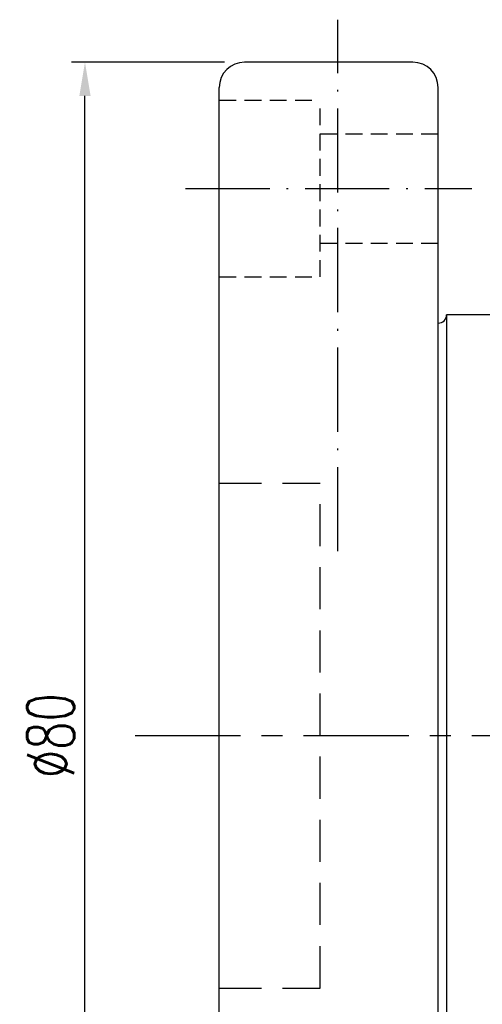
# Model space of a CAD drawing. Extents: x -283 to 368, y -132 to 87.
# Tile 3 of 48: x 302 to 330, y 12 to 70. Entities that reach past the tile are written whole.
import ezdxf

# ---------------------------------------------------------------- set-up
doc = ezdxf.new("R2010")
doc.units = 0
doc.header["$MEASUREMENT"] = 0
doc.header["$PDMODE"] = 2
for name, pattern in [('CENTER', [2, 1.25, -0.25, 0.25, -0.25]), ('CL-5', [7.1, 5, -1, 0.1, -1]), ('DASHED', [0.75, 0.5, -0.25]), ('HID-1', [1.5, 1, -0.5]), ('PH-20', [23.2, 20, -1, 0.1, -1, 0.1, -1])]:
    doc.linetypes.add(name, pattern=pattern)
doc.layers.get('DEFPOINTS').update_dxf_attribs({"linetype": 'PH-20'})
for name, color, linetype in [('CL', 1, 'CL-5'), ('DIM', 4, 'CONTINUOUS'), ('HID', 2, 'HID-1'), ('OUT', 3, 'CONTINUOUS')]:
    doc.layers.add(name, color=color, linetype=linetype)
doc.styles.add('DIM-7', font='SIMPLEX.shx', dxfattribs={"width": 0.7, "bigfont": 'chineset.shx'})
doc.dimstyles.new('CNS', dxfattribs={"dimtxt": 3.5, "dimasz": 2.5, "dimexe": 1, "dimexo": 1.5, "dimgap": 0.09, "dimtad": 0, "dimdsep": 46, "dimtxsty": 'DIM-7', "dimcen": 0.09, "dimclrd": 1, "dimclre": 1, "dimclrt": 4, "dimadec": 0, "dimazin": 0, "dimtfac": 1, "dimtix": 1, "dimtmove": 2, "dimatfit": 3, "dimfxl": 1, "dimtvp": 0.971429, "dimtolj": 1, "dimarcsym": 0})

# ---------------------------------------------------------------- blocks, each defined once
blk = doc.blocks.new('*D18')
at = {"layer": 'DEFPOINTS', "color": 0, "transparency": 16777216}
for p in [(306.354, 67.744), (315.836, 67.744), (315.836, -12.256)]:
    blk.add_point(p, dxfattribs=at)
at = {"layer": 'DIM', "color": 7, "lineweight": -2, "transparency": 16777216}
for p, q in [((314.636, 67.744), (305.554, 67.744)), ((306.354, -10.256), (306.354, 65.744)), ((314.636, -12.256), (305.554, -12.256))]:
    blk.add_line(p, q, dxfattribs=at)
at = {"layer": 'DIM', "color": 7, "transparency": 16777216}
for points in [[(306.02, 65.744), (306.687, 65.744), (306.354, 67.744)], [(306.02, -10.256), (306.687, -10.256), (306.354, -12.256)]]:
    blk.add_solid(points, dxfattribs=at)
at = {"layer": 'DIM', "color": 7, "transparency": 16777216, "insert": (304.314, 27.744), "char_height": 2.8, "attachment_point": 5, "rotation": 90, "style": 'DIM-7'}
blk.add_mtext('\\A1;%%C80', dxfattribs=at)

msp = doc.modelspace()

# ---------------------------------------------------------------- linework, layer by layer
at = {"layer": 'CL', "color": 7}
for p, q in [((321.376, 38.696), (321.376, 70.269)), ((312.336, 60.244), (329.336, 60.244))]:
    msp.add_line(p, q, dxfattribs=at)
at = {"layer": 'CL', "color": 7, "linetype": 'CENTER', "ltscale": 5}
msp.add_line((309.336, 27.744), (362.336, 27.744), dxfattribs=at)
at = {"layer": 'HID', "color": 7}
for p, q in [((314.336, 65.494), (320.336, 65.494)), ((320.336, 54.994), (320.336, 65.494)), ((320.336, 63.494), (327.336, 63.494)), ((320.336, 56.994), (327.336, 56.994)), ((314.336, 54.994), (320.336, 54.994))]:
    msp.add_line(p, q, dxfattribs=at)
at = {"layer": 'HID', "color": 7, "linetype": 'DASHED', "ltscale": 5}
for p, q in [((314.336, 42.744), (320.336, 42.744)), ((320.336, 12.744), (320.336, 42.744)), ((314.336, 12.744), (320.336, 12.744))]:
    msp.add_line(p, q, dxfattribs=at)
at = {"layer": 'OUT', "color": 7, "linetype": 'Continuous', "ltscale": 5}
for p, q in [((325.836, 67.744), (315.836, 67.744)), ((314.336, -10.756), (314.336, 66.244)), ((327.336, -10.756), (327.336, 66.244)), ((355.836, 52.744), (327.836, 52.744))]:
    msp.add_line(p, q, dxfattribs=at)
at = {"layer": 'OUT', "color": 7, "ltscale": 5}
msp.add_line((327.836, 52.744), (327.836, 2.744), dxfattribs=at)
at = {"layer": 'OUT', "color": 7, "linetype": 'Continuous', "ltscale": 5}
for centre, start, end in [((315.836, 66.244), 90, 180), ((325.836, 66.244), 0, 90)]:
    msp.add_arc(centre, 1.5, start, end, dxfattribs=at)
at = {"layer": 'OUT', "color": 7, "ltscale": 5}
msp.add_arc((327.336, 52.744), 0.5, 270, 0, dxfattribs=at)

# ---------------------------------------------------------------- dimensions: what is measured, and where the dimension line sits
at = {"layer": 'DIM', "color": 7}
dim = msp.add_linear_dim(base=(306.354, 67.744), p1=(315.836, -12.256), p2=(315.836, 67.744), angle=90, text='%%C<>', dimstyle='CNS', override={"dimscale": 0.8, "dimgap": 0.8, "dimtad": 1, "dimclrd": 7, "dimclre": 7, "dimclrt": 7, "dimadec": 2, "dimazin": 2, "dimtmove": 1}, dxfattribs=at)
dim.commit()
dim.dimension.update_dxf_attribs({"geometry": '*D18', "text_midpoint": (304.314, 27.744)})

doc.saveas('drawing.dxf')
